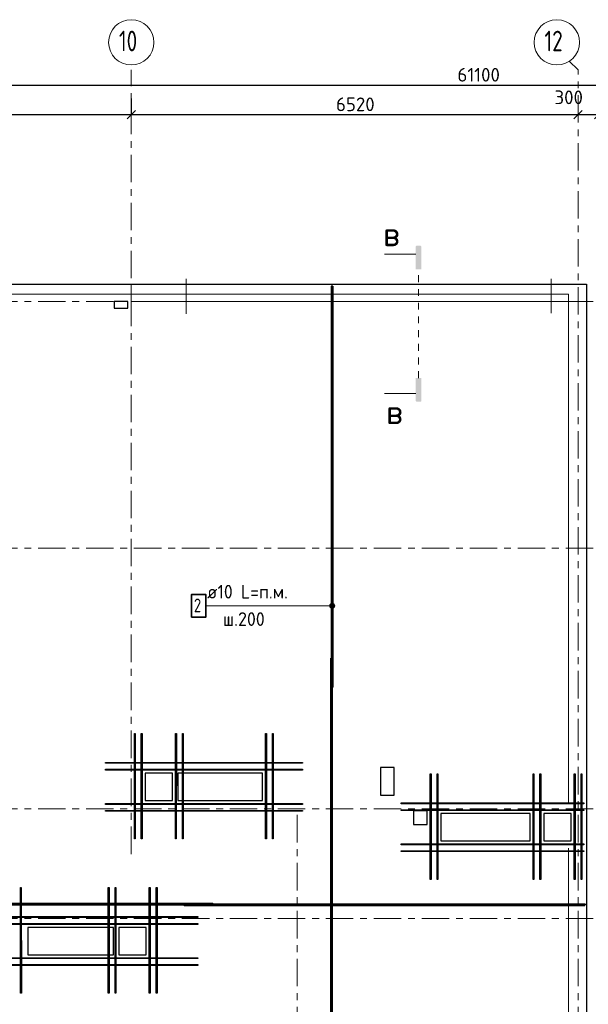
# Model space of a CAD drawing. Header units: metres. Extents: x -38 to 100, y -15 to 21.
# Tile 9 of 90: x 24 to 33, y 6 to 21. Entities that reach past the tile are written whole.
import ezdxf

# ---------------------------------------------------------------- set-up
doc = ezdxf.new("R2010")
doc.units = ezdxf.units.M
doc.header["$PDMODE"] = 65
for name, pattern in [('______11', [0.5, 0.4, -0.05, 0, -0.05]), ('______2', [0.27, 0.2, -0.07]), ('______3', [0.5, 0.4, -0.1]), ('______5', [1.1, 0.8, -0.1, 0.1, -0.1]), ('______9', [0.1, 0, -0.1])]:
    doc.linetypes.add(name, pattern=pattern)
for name, color, linetype, lineweight in [('XR$2$Осевая линия (1)', 7, '______5', 13), ('XR$2$Размерная линия (1)', 7, 'Continuous', 13), ('XR$3$Арм. стержнями нижней зоны', 180, 'Continuous', 35), ('XR$3$Арм.стержн. Доп. арматура', 180, 'Continuous', 35), ('XR$3$Балка (1)', 7, '______3', 13), ('XR$3$ВК__отв в полу 1-2 эт', 220, 'Continuous', 25), ('XR$3$Перекрытие (1)', 7, 'Continuous', 35), ('XR$5$Арм. стержнями верхней зоны', 180, 'Continuous', 35), ('XR$5$Арм. стержнями нижней зоны', 180, 'Continuous', 35), ('XR$5$Арм.стержн. Доп. арматура', 180, 'Continuous', 35), ('XR$5$Балка (1)', 7, '______3', 13), ('XR$5$Общий слой (1)_1', 7, 'Continuous', 13), ('XR$5$Перекрытие (1)', 7, 'Continuous', 35)]:
    doc.layers.add(name, color=color, linetype=linetype, lineweight=lineweight)
doc.styles.add('ISOCPEUR', font='txt')
doc.dimstyles.new('DIMSTYLE_3', dxfattribs={"dimtxt": 0.2, "dimasz": 0.2, "dimexe": 0, "dimexo": 0, "dimgap": 0.1, "dimtad": 2, "dimdec": 0, "dimlfac": 1000, "dimrnd": 5, "dimzin": 12, "dimdsep": 46, "dimtxsty": 'ISOCPEUR', "dimblk1": 'ALL_ML_STRICH', "dimblk2": 'ALL_ML_STRICH', "dimsah": 1, "dimcen": 0, "dimclrd": 7, "dimclre": 256, "dimclrt": 7, "dimadec": 0, "dimazin": 0, "dimtfac": 1, "dimtdec": 0, "dimtix": 1, "dimtmove": 2, "dimatfit": 3, "dimfxl": 0, "dimtzin": 0, "dimlwd": 0, "dimlwe": -3, "dimarcsym": 0})
doc.dimstyles.new('DIMSTYLE_5', dxfattribs={"dimtxt": 0.2, "dimasz": 0.2, "dimexe": 0, "dimexo": 0, "dimgap": 0.1, "dimtad": 2, "dimdec": 0, "dimlfac": 1000, "dimrnd": 5, "dimzin": 12, "dimdsep": 46, "dimtxsty": 'ISOCPEUR', "dimblk1": 'ALL_ML_STRICH', "dimblk2": 'ALL_ML_STRICH', "dimsah": 1, "dimcen": 0, "dimclrd": 7, "dimclre": 256, "dimclrt": 7, "dimadec": 0, "dimazin": 0, "dimtfac": 1, "dimtdec": 0, "dimtix": 1, "dimtmove": 2, "dimatfit": 3, "dimfxl": 0, "dimtvp": 1.2, "dimtzin": 0, "dimlwd": 0, "dimlwe": -3, "dimarcsym": 0})

# ---------------------------------------------------------------- blocks, each defined once
blk = doc.blocks.new('ALL_ML_STRICH')
at = {"color": 0, "linetype": 'ByBlock', "lineweight": -2}
for p, q in [((-1, 0), (0.5, 0)), ((-0.3, -0.3), (0.3, 0.3)), ((0, -0.5), (0, 0.5))]:
    blk.add_line(p, q, dxfattribs=at)
blk = doc.blocks.new('*D11')
at = {"layer": 'DEFPOINTS', "color": 7, "linetype": 'Continuous', "lineweight": 13, "transparency": 33554687}
for p in [(0.5, 19.557), (0.5, 19.377), (61.6, 17.12)]:
    blk.add_point(p, dxfattribs=at)
at = {"layer": 'XR$2$Размерная линия (1)', "color": 9, "linetype": 'Continuous', "lineweight": -2, "true_color": 0xc7c7c7, "transparency": 33554687}
for p, q in [((0.5, 19.357), (0.5, 19.557)), ((61.6, 17.14), (61.6, 19.557))]:
    blk.add_line(p, q, dxfattribs=at)
at = {"layer": 'XR$2$Размерная линия (1)', "color": 7, "linetype": 'Continuous', "lineweight": -2, "transparency": 33554687}
blk.add_line((0.5, 19.557), (61.6, 19.557), dxfattribs=at)
at = {"layer": 'XR$2$Размерная линия (1)', "color": 7, "linetype": 'Continuous', "lineweight": 13, "transparency": 33554687, "xscale": 0.2, "yscale": 0.2, "zscale": 0.2, "rotation": 180}
blk.add_blockref('ALL_ML_STRICH', (0.5, 19.557), dxfattribs=at)
at = {"layer": 'XR$2$Размерная линия (1)', "color": 7, "linetype": 'Continuous', "lineweight": 13, "transparency": 33554687, "xscale": 0.2, "yscale": 0.2, "zscale": 0.2}
blk.add_blockref('ALL_ML_STRICH', (61.6, 19.557), dxfattribs=at)
at = {"layer": 'XR$2$Размерная линия (1)', "color": 7, "linetype": 'Continuous', "lineweight": 13, "transparency": 33554687, "insert": (31.1, 19.707), "char_height": 0.2, "width": 1, "attachment_point": 5, "style": 'ISOCPEUR'}
blk.add_mtext('\\A1;{61100}', dxfattribs=at)
blk = doc.blocks.new('*D31')
at = {"layer": 'DEFPOINTS', "color": 7, "linetype": 'Continuous', "lineweight": 13, "transparency": 33554687}
for p in [(21.68, 19.379), (26.03, 19.379), (21.68, 19.126)]:
    blk.add_point(p, dxfattribs=at)
at = {"layer": 'XR$2$Размерная линия (1)', "color": 9, "linetype": 'Continuous', "lineweight": -2, "true_color": 0xc7c7c7, "transparency": 33554687}
for p, q in [((21.68, 19.359), (21.68, 19.126)), ((26.03, 19.359), (26.03, 19.126))]:
    blk.add_line(p, q, dxfattribs=at)
at = {"layer": 'XR$2$Размерная линия (1)', "color": 7, "linetype": 'Continuous', "lineweight": -2, "transparency": 33554687}
blk.add_line((21.68, 19.126), (26.03, 19.126), dxfattribs=at)
at = {"layer": 'XR$2$Размерная линия (1)', "color": 7, "linetype": 'Continuous', "lineweight": 13, "transparency": 33554687, "xscale": 0.2, "yscale": 0.2, "zscale": 0.2, "rotation": 180}
blk.add_blockref('ALL_ML_STRICH', (21.68, 19.126), dxfattribs=at)
at = {"layer": 'XR$2$Размерная линия (1)', "color": 7, "linetype": 'Continuous', "lineweight": 13, "transparency": 33554687, "xscale": 0.2, "yscale": 0.2, "zscale": 0.2}
blk.add_blockref('ALL_ML_STRICH', (26.03, 19.126), dxfattribs=at)
at = {"layer": 'XR$2$Размерная линия (1)', "color": 7, "linetype": 'Continuous', "lineweight": 13, "transparency": 33554687, "insert": (23.855, 19.276), "char_height": 0.2, "width": 0.8, "attachment_point": 5, "style": 'ISOCPEUR'}
blk.add_mtext('\\A1;{4350}', dxfattribs=at)
blk = doc.blocks.new('*D32')
at = {"layer": 'DEFPOINTS', "color": 7, "linetype": 'Continuous', "lineweight": 13, "transparency": 33554687}
for p in [(26.03, 19.379), (26.03, 19.126), (32.55, 19.135)]:
    blk.add_point(p, dxfattribs=at)
at = {"layer": 'XR$2$Размерная линия (1)', "color": 9, "linetype": 'Continuous', "lineweight": -2, "true_color": 0xc7c7c7, "transparency": 33554687}
for p, q in [((26.03, 19.359), (26.03, 19.126)), ((32.55, 19.126), (32.55, 19.126))]:
    blk.add_line(p, q, dxfattribs=at)
at = {"layer": 'XR$2$Размерная линия (1)', "color": 7, "linetype": 'Continuous', "lineweight": -2, "transparency": 33554687}
blk.add_line((26.03, 19.126), (32.55, 19.126), dxfattribs=at)
at = {"layer": 'XR$2$Размерная линия (1)', "color": 7, "linetype": 'Continuous', "lineweight": 13, "transparency": 33554687, "xscale": 0.2, "yscale": 0.2, "zscale": 0.2, "rotation": 180}
blk.add_blockref('ALL_ML_STRICH', (26.03, 19.126), dxfattribs=at)
at = {"layer": 'XR$2$Размерная линия (1)', "color": 7, "linetype": 'Continuous', "lineweight": 13, "transparency": 33554687, "xscale": 0.2, "yscale": 0.2, "zscale": 0.2}
blk.add_blockref('ALL_ML_STRICH', (32.55, 19.126), dxfattribs=at)
at = {"layer": 'XR$2$Размерная линия (1)', "color": 7, "linetype": 'Continuous', "lineweight": 13, "transparency": 33554687, "insert": (29.3, 19.276), "char_height": 0.2, "width": 0.8, "attachment_point": 5, "style": 'ISOCPEUR'}
blk.add_mtext('\\A1;{6520}', dxfattribs=at)
blk = doc.blocks.new('*D33')
at = {"layer": 'DEFPOINTS', "color": 7, "linetype": 'Continuous', "lineweight": 13, "transparency": 33554687}
for p in [(32.55, 19.135), (32.55, 19.126), (32.85, 19.135)]:
    blk.add_point(p, dxfattribs=at)
at = {"layer": 'XR$2$Размерная линия (1)', "color": 9, "linetype": 'Continuous', "lineweight": -2, "true_color": 0xc7c7c7, "transparency": 33554687}
for p, q in [((32.55, 19.126), (32.55, 19.126)), ((32.85, 19.126), (32.85, 19.126))]:
    blk.add_line(p, q, dxfattribs=at)
at = {"layer": 'XR$2$Размерная линия (1)', "color": 7, "linetype": 'Continuous', "lineweight": -2, "transparency": 33554687}
blk.add_line((32.55, 19.126), (32.85, 19.126), dxfattribs=at)
at = {"layer": 'XR$2$Размерная линия (1)', "color": 7, "linetype": 'Continuous', "lineweight": 13, "transparency": 33554687, "xscale": 0.2, "yscale": 0.2, "zscale": 0.2, "rotation": 180}
blk.add_blockref('ALL_ML_STRICH', (32.55, 19.126), dxfattribs=at)
at = {"layer": 'XR$2$Размерная линия (1)', "color": 7, "linetype": 'Continuous', "lineweight": 13, "transparency": 33554687, "xscale": 0.2, "yscale": 0.2, "zscale": 0.2}
blk.add_blockref('ALL_ML_STRICH', (32.85, 19.126), dxfattribs=at)
at = {"layer": 'XR$2$Размерная линия (1)', "color": 7, "linetype": 'Continuous', "lineweight": 13, "transparency": 33554687, "insert": (32.414, 19.378), "char_height": 0.2, "width": 0.6, "attachment_point": 5, "style": 'ISOCPEUR'}
blk.add_mtext('\\A1;{300}', dxfattribs=at)

msp = doc.modelspace()

# ---------------------------------------------------------------- hatches: boundary and pattern name
at = {"linetype": 'Continuous', "lineweight": 25, "true_color": 0x000000, "transparency": 33554687}
for points in [[(30.1813, 17.1969), (30.1818, 17.1994), (30.1826, 17.2018), (30.1837, 17.2041), (30.1852, 17.2063), (30.1868, 17.2082), (30.1888, 17.2099), (30.1909, 17.2113), (30.1932, 17.2124), (30.1956, 17.2132), (30.1981, 17.2137), (30.2007, 17.2139), (30.2452, 17.2139), (30.2477, 17.2137), (30.2502, 17.2132), (30.2527, 17.2124), (30.2549, 17.2113), (30.2571, 17.2099), (30.259, 17.2082), (30.2607, 17.2063), (30.2621, 17.2041), (30.2632, 17.2018), (30.264, 17.1994), (30.2645, 17.1969), (30.2647, 17.1944), (30.2647, 16.8694), (30.1811, 16.8694), (30.1811, 17.1944)], [(30.1813, 17.1969), (30.1818, 17.1994), (30.1826, 17.2018), (30.1837, 17.2041), (30.1852, 17.2063), (30.1868, 17.2082), (30.1888, 17.2099), (30.1909, 17.2113), (30.1932, 17.2124), (30.1956, 17.2132), (30.1981, 17.2137), (30.2007, 17.2139), (30.2452, 17.2139), (30.2477, 17.2137), (30.2502, 17.2132), (30.2527, 17.2124), (30.2549, 17.2113), (30.2571, 17.2099), (30.259, 17.2082), (30.2607, 17.2063), (30.2621, 17.2041), (30.2632, 17.2018), (30.264, 17.1994), (30.2645, 17.1969), (30.2647, 17.1944), (30.2647, 16.8694), (30.1811, 16.8694), (30.1811, 17.1944)], [(30.1813, 14.9539), (30.1811, 14.9565), (30.1811, 15.2815), (30.2647, 15.2815), (30.2647, 14.9565), (30.2645, 14.9539), (30.264, 14.9514), (30.2632, 14.949), (30.2621, 14.9467), (30.2607, 14.9446), (30.259, 14.9427), (30.2571, 14.941), (30.2549, 14.9396), (30.2527, 14.9384), (30.2502, 14.9376), (30.2477, 14.9371), (30.2452, 14.9369), (30.2007, 14.9369), (30.1981, 14.9371), (30.1956, 14.9376), (30.1932, 14.9384), (30.1909, 14.9396), (30.1888, 14.941), (30.1868, 14.9427), (30.1852, 14.9446), (30.1837, 14.9467), (30.1826, 14.949), (30.1818, 14.9514)], [(30.1813, 14.9539), (30.1811, 14.9565), (30.1811, 15.2815), (30.2647, 15.2815), (30.2647, 14.9565), (30.2645, 14.9539), (30.264, 14.9514), (30.2632, 14.949), (30.2621, 14.9467), (30.2607, 14.9446), (30.259, 14.9427), (30.2571, 14.941), (30.2549, 14.9396), (30.2527, 14.9384), (30.2502, 14.9376), (30.2477, 14.9371), (30.2452, 14.9369), (30.2007, 14.9369), (30.1981, 14.9371), (30.1956, 14.9376), (30.1932, 14.9384), (30.1909, 14.9396), (30.1888, 14.941), (30.1868, 14.9427), (30.1852, 14.9446), (30.1837, 14.9467), (30.1826, 14.949), (30.1818, 14.9514)]]:
    msp.add_hatch(color=18, dxfattribs=at).paths.add_polyline_path(points, flags=16)
at = {"layer": 'XR$5$Арм. стержнями верхней зоны', "linetype": 'Continuous', "lineweight": 13, "transparency": 33554687}
for points in [[(28.9303, 11.9414), (28.9303, 11.9789), (28.925, 11.9601)], [(28.9303, 11.9789), (28.9438, 11.9279), (28.9438, 11.9924)], [(28.9303, 11.9789), (28.9303, 11.9414), (28.9438, 11.9279)], [(28.9438, 11.9924), (28.9625, 11.9226), (28.9625, 11.9976)], [(28.9438, 11.9924), (28.9438, 11.9279), (28.9625, 11.9226)], [(28.9625, 11.9976), (28.9625, 11.9226), (28.9812, 11.9279)], [(28.9625, 11.9976), (28.9812, 11.9279), (28.9812, 11.9924)], [(28.9812, 11.9924), (28.9812, 11.9279), (28.9947, 11.9414)], [(28.9812, 11.9924), (28.9947, 11.9414), (28.9947, 11.9789)], [(28.9947, 11.9789), (28.9947, 11.9414), (29, 11.9601)]]:
    msp.add_hatch(color=7, dxfattribs=at).paths.add_polyline_path(points)

# ---------------------------------------------------------------- linework, layer by layer
at = {"color": 7, "linetype": 'Continuous', "lineweight": 13, "transparency": 33554687}
for p, q in [((30.1811, 17.0924), (29.7244, 17.0924)), ((30.1811, 17.0924), (29.7244, 17.0924)), ((30.1811, 15.0585), (29.7244, 15.0585)), ((30.1811, 15.0585), (29.7244, 15.0585))]:
    msp.add_line(p, q, dxfattribs=at)
at = {"color": 7, "linetype": '______9', "lineweight": 13, "transparency": 33554687}
msp.add_line((30.2229, 15.2815), (30.2229, 16.8694), dxfattribs=at)
msp.add_line((30.2229, 15.2815), (30.2229, 16.8694), dxfattribs=at)
at = {"color": 52, "linetype": 'Continuous', "lineweight": 13, "transparency": 33554687}
for p, q in [((26.8299, 16.7314), (26.8299, 16.2214)), ((32.1583, 16.7292), (32.1583, 16.2308))]:
    msp.add_line(p, q, dxfattribs=at)
at = {"layer": 'XR$2$Осевая линия (1)', "color": 253, "linetype": '______11', "lineweight": 13, "true_color": 0xa0a0a0, "transparency": 33554687}
for p, q in [((32.55, 19.78), (32.4227, 19.9073)), ((26.03, 8.34), (26.03, 19.78)), ((32.55, -3.39), (32.55, 19.78)), ((-2.63, 16.4), (62.6, 16.4)), ((-2.63, 12.8), (62.6, 12.8)), ((-2.63, 9), (62.6, 9)), ((28.45, -3.39), (28.45, 8.92)), ((-2.63, 7.4), (62.6, 7.4))]:
    msp.add_line(p, q, dxfattribs=at)
at = {"layer": 'XR$2$Осевая линия (1)', "color": 7, "linetype": 'Continuous', "lineweight": 13, "transparency": 33554687}
for centre in [(26.0304, 20.1801), (32.2404, 20.1801)]:
    msp.add_circle(centre, 0.3304, dxfattribs=at)
at = {"layer": 'XR$3$Арм. стержнями нижней зоны', "color": 4, "linetype": 'Continuous', "lineweight": 50, "transparency": 33554687}
for points in [[(27.22, 7.6051), (15.52, 7.6051), (15.52, 7.6151), (27.22, 7.6151), (27.22, 7.6051)], [(32.65, 7.5951), (26.8, 7.5951), (26.8, 7.6051), (32.65, 7.6051), (32.65, 7.5951)]]:
    msp.add_lwpolyline(points, dxfattribs=at)
at = {"layer": 'XR$3$Арм.стержн. Доп. арматура', "color": 34, "linetype": 'Continuous', "lineweight": 25, "transparency": 33554687}
for points in [[(26.0764, 8.5602), (26.0764, 10.1002), (26.0884, 10.1002), (26.0884, 8.5602), (26.0764, 8.5602)], [(26.0764, 8.5602), (26.0764, 10.1002), (26.0884, 10.1002), (26.0884, 8.5602), (26.0764, 8.5602)], [(26.1764, 8.5602), (26.1764, 10.1002), (26.1884, 10.1002), (26.1884, 8.5602), (26.1764, 8.5602)], [(26.1764, 8.5602), (26.1764, 10.1002), (26.1884, 10.1002), (26.1884, 8.5602), (26.1764, 8.5602)], [(26.676, 8.5603), (26.6761, 10.1003), (26.6881, 10.1003), (26.688, 8.5603), (26.676, 8.5603)], [(26.676, 8.5603), (26.6761, 10.1003), (26.6881, 10.1003), (26.688, 8.5603), (26.676, 8.5603)], [(26.776, 8.5603), (26.7761, 10.1003), (26.7881, 10.1003), (26.788, 8.5603), (26.776, 8.5603)], [(26.776, 8.5603), (26.7761, 10.1003), (26.7881, 10.1003), (26.788, 8.5603), (26.776, 8.5603)], [(25.6523, 9.6762), (27.2121, 9.6762), (27.2121, 9.6642), (25.6523, 9.6642), (25.6523, 9.6762)], [(25.6523, 9.6762), (27.2121, 9.6762), (27.2121, 9.6642), (25.6523, 9.6642), (25.6523, 9.6762)], [(25.6523, 9.5762), (27.2121, 9.5762), (27.2121, 9.5642), (25.6523, 9.5642), (25.6523, 9.5762)], [(25.6523, 9.5762), (27.2121, 9.5762), (27.2121, 9.5642), (25.6523, 9.5642), (25.6523, 9.5762)], [(31.894, 7.9702), (31.894, 9.5102), (31.906, 9.5102), (31.906, 7.9702), (31.894, 7.9702)], [(31.894, 7.9702), (31.894, 9.5102), (31.906, 9.5102), (31.906, 7.9702), (31.894, 7.9702)], [(31.894, 7.9702), (31.894, 9.5102), (31.906, 9.5102), (31.906, 7.9702), (31.894, 7.9702)], [(31.894, 7.9702), (31.894, 9.5102), (31.906, 9.5102), (31.906, 7.9702), (31.894, 7.9702)], [(31.994, 7.9702), (31.994, 9.5102), (32.006, 9.5102), (32.006, 7.9702), (31.994, 7.9702)], [(31.994, 7.9702), (31.994, 9.5102), (32.006, 9.5102), (32.006, 7.9702), (31.994, 7.9702)], [(31.994, 7.9702), (31.994, 9.5102), (32.006, 9.5102), (32.006, 7.9702), (31.994, 7.9702)], [(31.994, 7.9702), (31.994, 9.5102), (32.006, 9.5102), (32.006, 7.9702), (31.994, 7.9702)], [(32.494, 7.9702), (32.494, 9.5102), (32.506, 9.5102), (32.506, 7.9702), (32.494, 7.9702)], [(32.494, 7.9702), (32.494, 9.5102), (32.506, 9.5102), (32.506, 7.9702), (32.494, 7.9702)], [(32.494, 7.9702), (32.494, 9.5102), (32.506, 9.5102), (32.506, 7.9702), (32.494, 7.9702)], [(32.494, 7.9702), (32.494, 9.5102), (32.506, 9.5102), (32.506, 7.9702), (32.494, 7.9702)], [(32.594, 7.9702), (32.594, 9.5102), (32.606, 9.5102), (32.606, 7.9702), (32.594, 7.9702)], [(32.594, 7.9702), (32.594, 9.5102), (32.606, 9.5102), (32.606, 7.9702), (32.594, 7.9702)], [(32.594, 7.9702), (32.594, 9.5102), (32.606, 9.5102), (32.606, 7.9702), (32.594, 7.9702)], [(32.594, 7.9702), (32.594, 9.5102), (32.606, 9.5102), (32.606, 7.9702), (32.594, 7.9702)], [(25.6523, 9.0763), (27.2121, 9.0763), (27.2121, 9.0643), (25.6523, 9.0643), (25.6523, 9.0763)], [(25.6523, 9.0763), (27.2121, 9.0763), (27.2121, 9.0643), (25.6523, 9.0643), (25.6523, 9.0763)], [(32.6351, 9.0742), (31.5501, 9.0743), (31.5501, 9.0863), (32.6351, 9.0862), (32.6351, 9.0742)], [(32.6351, 9.0742), (31.5501, 9.0743), (31.5501, 9.0863), (32.6351, 9.0862), (32.6351, 9.0742)], [(25.6523, 8.9763), (27.2121, 8.9763), (27.2121, 8.9643), (25.6523, 8.9643), (25.6523, 8.9763)], [(25.6523, 8.9763), (27.2121, 8.9763), (27.2121, 8.9643), (25.6523, 8.9643), (25.6523, 8.9763)], [(32.6351, 8.9742), (31.5501, 8.9743), (31.5501, 8.9863), (32.6351, 8.9862), (32.6351, 8.9742)], [(32.6351, 8.9742), (31.5501, 8.9743), (31.5501, 8.9863), (32.6351, 8.9862), (32.6351, 8.9742)], [(32.6351, 8.4744), (31.5501, 8.4744), (31.5501, 8.4864), (32.6351, 8.4864), (32.6351, 8.4744)], [(32.6351, 8.4744), (31.5501, 8.4744), (31.5501, 8.4864), (32.6351, 8.4864), (32.6351, 8.4744)], [(32.6351, 8.3744), (31.5501, 8.3744), (31.5501, 8.3864), (32.6351, 8.3864), (32.6351, 8.3744)], [(32.6351, 8.3744), (31.5501, 8.3744), (31.5501, 8.3864), (32.6351, 8.3864), (32.6351, 8.3744)], [(25.6942, 6.3102), (25.6941, 7.8502), (25.7061, 7.8502), (25.7062, 6.3102), (25.6942, 6.3102)], [(25.6942, 6.3102), (25.6941, 7.8502), (25.7061, 7.8502), (25.7062, 6.3102), (25.6942, 6.3102)], [(25.7942, 6.3102), (25.7941, 7.8502), (25.8061, 7.8502), (25.8062, 6.3102), (25.7942, 6.3102)], [(25.7942, 6.3102), (25.7941, 7.8502), (25.8061, 7.8502), (25.8062, 6.3102), (25.7942, 6.3102)], [(26.294, 6.3102), (26.294, 7.8502), (26.306, 7.8502), (26.306, 6.3102), (26.294, 6.3102)], [(26.294, 6.3102), (26.294, 7.8502), (26.306, 7.8502), (26.306, 6.3102), (26.294, 6.3102)], [(26.394, 6.3102), (26.394, 7.8502), (26.406, 7.8502), (26.406, 6.3102), (26.394, 6.3102)], [(26.394, 6.3102), (26.394, 7.8502), (26.406, 7.8502), (26.406, 6.3102), (26.394, 6.3102)], [(25.1601, 7.4262), (27.0001, 7.4262), (27.0001, 7.4142), (25.1601, 7.4142), (25.1601, 7.4262)], [(25.1601, 7.4262), (27.0001, 7.4262), (27.0001, 7.4142), (25.1601, 7.4142), (25.1601, 7.4262)], [(25.1601, 7.3262), (27.0001, 7.3262), (27.0001, 7.3142), (25.1601, 7.3142), (25.1601, 7.3262)], [(25.1601, 7.3262), (27.0001, 7.3262), (27.0001, 7.3142), (25.1601, 7.3142), (25.1601, 7.3262)], [(25.1601, 6.8263), (27.0001, 6.8263), (27.0001, 6.8143), (25.1601, 6.8143), (25.1601, 6.8263)], [(25.1601, 6.8263), (27.0001, 6.8263), (27.0001, 6.8143), (25.1601, 6.8143), (25.1601, 6.8263)], [(25.1601, 6.7263), (27.0001, 6.7263), (27.0001, 6.7143), (25.1601, 6.7143), (25.1601, 6.7263)], [(25.1601, 6.7263), (27.0001, 6.7263), (27.0001, 6.7143), (25.1601, 6.7143), (25.1601, 6.7263)]]:
    msp.add_lwpolyline(points, dxfattribs=at)
at = {"layer": 'XR$3$Балка (1)', "color": 7, "linetype": '______2', "lineweight": 25, "transparency": 33554687}
for p, q in [((26.03, 16.6502), (32.675, 16.6502)), ((32.675, 16.6502), (32.675, 16.4002))]:
    msp.add_line(p, q, dxfattribs=at)
at = {"layer": 'XR$3$ВК__отв в полу 1-2 эт', "color": 7, "linetype": 'Continuous', "lineweight": 13, "transparency": 33554687}
for points in [[(0.4913, -0.2255), (0.4913, 16.4945), (18.9313, 16.4945), (18.9313, 12.1345), (21.7613, 12.1345), (21.7613, 11.6345), (23.8313, 11.6345), (23.8313, 16.5045), (32.4113, 16.5045), (32.4113, 9.0745)], [(32.4113, 8.4245), (32.4113, -0.0255), (0.2713, -0.0255)]]:
    msp.add_lwpolyline(points, dxfattribs=at)
at = {"layer": 'XR$3$Перекрытие (1)', "color": 7, "linetype": 'Continuous', "lineweight": 25, "transparency": 33554687}
for p, q in [((23.6503, 16.6502), (26.03, 16.6502)), ((25.78, 16.4003), (25.78, 16.3003)), ((25.98, 16.4003), (25.78, 16.4003)), ((25.98, 16.3003), (25.98, 16.4003)), ((32.675, 16.4002), (32.675, -0.25)), ((25.78, 16.3003), (25.98, 16.3003)), ((26.232, 9.5202), (26.232, 9.1202)), ((26.632, 9.5202), (26.232, 9.5202)), ((26.632, 9.1202), (26.632, 9.5202)), ((29.6691, 9.6002), (29.6691, 9.2003)), ((29.8691, 9.6002), (29.6691, 9.6002)), ((29.8691, 9.2003), (29.8691, 9.6002)), ((29.6691, 9.2003), (29.8691, 9.2003)), ((26.232, 9.1202), (26.632, 9.1202)), ((30.15, 8.9702), (30.15, 8.7702)), ((30.35, 8.9702), (30.15, 8.9702)), ((30.35, 8.7702), (30.35, 8.9702)), ((32.0501, 8.9302), (32.0501, 8.5302)), ((32.4501, 8.9302), (32.0501, 8.9302)), ((32.4501, 8.5302), (32.4501, 8.9302)), ((30.15, 8.7702), (30.35, 8.7702)), ((32.0501, 8.5302), (32.4501, 8.5302)), ((25.8501, 7.2702), (25.8501, 6.8702)), ((26.2501, 7.2702), (25.8501, 7.2702)), ((26.2501, 6.8702), (26.2501, 7.2702)), ((25.8501, 6.8702), (26.2501, 6.8702))]:
    msp.add_line(p, q, dxfattribs=at)
at = {"layer": 'XR$3$Перекрытие (1)', "color": 7, "linetype": '______2', "lineweight": 18, "transparency": 33554687}
for p, q in [((26.03, 16.4002), (26.03, 16.6502)), ((32.675, 16.4002), (26.03, 16.4002))]:
    msp.add_line(p, q, dxfattribs=at)
at = {"layer": 'XR$5$Арм. стержнями верхней зоны', "color": 7, "linetype": 'Continuous', "lineweight": 13, "transparency": 33554687}
for p, q in [((27.1176, 11.9601), (28.3976, 11.9601)), ((28.3976, 11.9601), (28.9625, 11.9601)), ((28.925, 11.9601), (28.925, 11.9601)), ((28.9625, 11.9976), (28.9625, 11.9976)), ((28.9625, 11.9226), (28.9625, 11.9226)), ((29, 11.9601), (29, 11.9601))]:
    msp.add_line(p, q, dxfattribs=at)
at = {"layer": 'XR$5$Арм. стержнями верхней зоны', "color": 4, "linetype": 'Continuous', "lineweight": 50, "transparency": 33554687}
for points in [[(28.9675, 16.6252), (28.9675, 10.7752), (28.9575, 10.7752), (28.9575, 16.6252), (28.9675, 16.6252)], [(28.9575, 11.1952), (28.9575, -0.2248), (28.9475, -0.2248), (28.9475, 11.1952), (28.9575, 11.1952)]]:
    msp.add_lwpolyline(points, dxfattribs=at)
at = {"layer": 'XR$5$Арм. стержнями верхней зоны', "color": 7, "linetype": 'Continuous', "lineweight": 35, "transparency": 33554687}
msp.add_lwpolyline([(26.9109, 11.7935), (27.1176, 11.7935), (27.1176, 12.1268), (26.9109, 12.1268), (26.9109, 11.7935)], dxfattribs=at)
at = {"layer": 'XR$5$Арм. стержнями верхней зоны', "color": 7, "linetype": 'Continuous', "lineweight": 13, "transparency": 33554687}
msp.add_circle((28.9625, 11.9601), 0.0375, dxfattribs=at)
at = {"layer": 'XR$5$Арм. стержнями нижней зоны', "color": 4, "linetype": 'Continuous', "lineweight": 50, "transparency": 33554687}
for points in [[(27.22, 7.6051), (15.52, 7.6051), (15.52, 7.6151), (27.22, 7.6151), (27.22, 7.6051)], [(32.65, 7.5951), (26.8, 7.5951), (26.8, 7.6051), (32.65, 7.6051), (32.65, 7.5951)]]:
    msp.add_lwpolyline(points, dxfattribs=at)
at = {"layer": 'XR$5$Арм.стержн. Доп. арматура', "color": 34, "linetype": 'Continuous', "lineweight": 25, "transparency": 33554687}
for points in [[(26.0764, 8.5602), (26.0764, 10.1002), (26.0884, 10.1002), (26.0884, 8.5602), (26.0764, 8.5602)], [(26.0764, 8.5602), (26.0764, 10.1002), (26.0884, 10.1002), (26.0884, 8.5602), (26.0764, 8.5602)], [(26.1764, 8.5602), (26.1764, 10.1002), (26.1884, 10.1002), (26.1884, 8.5602), (26.1764, 8.5602)], [(26.1764, 8.5602), (26.1764, 10.1002), (26.1884, 10.1002), (26.1884, 8.5602), (26.1764, 8.5602)], [(26.6757, 8.5602), (26.6757, 10.1002), (26.6877, 10.1002), (26.6877, 8.5602), (26.6757, 8.5602)], [(26.6757, 8.5602), (26.6757, 10.1002), (26.6877, 10.1002), (26.6877, 8.5602), (26.6757, 8.5602)], [(27.9912, 8.5602), (27.9913, 10.1002), (28.0033, 10.1002), (28.0032, 8.5602), (27.9912, 8.5602)], [(27.9912, 8.5602), (27.9913, 10.1002), (28.0033, 10.1002), (28.0032, 8.5602), (27.9912, 8.5602)], [(28.0912, 8.5602), (28.0913, 10.1002), (28.1033, 10.1002), (28.1032, 8.5602), (28.0912, 8.5602)], [(28.0912, 8.5602), (28.0913, 10.1002), (28.1033, 10.1002), (28.1032, 8.5602), (28.0912, 8.5602)], [(25.6523, 9.6762), (28.5273, 9.6762), (28.5273, 9.6642), (25.6523, 9.6642), (25.6523, 9.6762)], [(25.6523, 9.6762), (28.5273, 9.6762), (28.5273, 9.6642), (25.6523, 9.6642), (25.6523, 9.6762)], [(25.6523, 9.5762), (28.5273, 9.5762), (28.5273, 9.5642), (25.6523, 9.5642), (25.6523, 9.5762)], [(25.6523, 9.5762), (28.5273, 9.5762), (28.5273, 9.5642), (25.6523, 9.5642), (25.6523, 9.5762)], [(30.3942, 7.9703), (30.3941, 9.5103), (30.4061, 9.5103), (30.4062, 7.9703), (30.3942, 7.9703)], [(30.3942, 7.9703), (30.3941, 9.5103), (30.4061, 9.5103), (30.4062, 7.9703), (30.3942, 7.9703)], [(30.4942, 7.9703), (30.4941, 9.5103), (30.5061, 9.5103), (30.5062, 7.9703), (30.4942, 7.9703)], [(30.4942, 7.9703), (30.4941, 9.5103), (30.5061, 9.5103), (30.5062, 7.9703), (30.4942, 7.9703)], [(31.8942, 7.9702), (31.8941, 9.5102), (31.9061, 9.5102), (31.9062, 7.9702), (31.8942, 7.9702)], [(31.8942, 7.9702), (31.8941, 9.5102), (31.9061, 9.5102), (31.9062, 7.9702), (31.8942, 7.9702)], [(31.9942, 7.9702), (31.9941, 9.5102), (32.0061, 9.5102), (32.0062, 7.9702), (31.9942, 7.9702)], [(31.9942, 7.9702), (31.9941, 9.5102), (32.0061, 9.5102), (32.0062, 7.9702), (31.9942, 7.9702)], [(32.494, 7.9702), (32.494, 9.5102), (32.506, 9.5102), (32.506, 7.9702), (32.494, 7.9702)], [(32.494, 7.9702), (32.494, 9.5102), (32.506, 9.5102), (32.506, 7.9702), (32.494, 7.9702)], [(32.594, 7.9702), (32.594, 9.5102), (32.606, 9.5102), (32.606, 7.9702), (32.594, 7.9702)], [(32.594, 7.9702), (32.594, 9.5102), (32.606, 9.5102), (32.606, 7.9702), (32.594, 7.9702)], [(25.6523, 9.0763), (28.5273, 9.0763), (28.5273, 9.0643), (25.6523, 9.0643), (25.6523, 9.0763)], [(25.6523, 9.0763), (28.5273, 9.0763), (28.5273, 9.0643), (25.6523, 9.0643), (25.6523, 9.0763)], [(32.6351, 9.0742), (29.9701, 9.0743), (29.9701, 9.0863), (32.6351, 9.0862), (32.6351, 9.0742)], [(32.6351, 9.0742), (29.9701, 9.0743), (29.9701, 9.0863), (32.6351, 9.0862), (32.6351, 9.0742)], [(25.6523, 8.9763), (28.5273, 8.9763), (28.5273, 8.9643), (25.6523, 8.9643), (25.6523, 8.9763)], [(25.6523, 8.9763), (28.5273, 8.9763), (28.5273, 8.9643), (25.6523, 8.9643), (25.6523, 8.9763)], [(32.6351, 8.9742), (29.9701, 8.9743), (29.9701, 8.9863), (32.6351, 8.9862), (32.6351, 8.9742)], [(32.6351, 8.9742), (29.9701, 8.9743), (29.9701, 8.9863), (32.6351, 8.9862), (32.6351, 8.9742)], [(32.6351, 8.4744), (29.9701, 8.4744), (29.9701, 8.4864), (32.6351, 8.4864), (32.6351, 8.4744)], [(32.6351, 8.4744), (29.9701, 8.4744), (29.9701, 8.4864), (32.6351, 8.4864), (32.6351, 8.4744)], [(32.6351, 8.3744), (29.9701, 8.3744), (29.9701, 8.3864), (32.6351, 8.3864), (32.6351, 8.3744)], [(32.6351, 8.3744), (29.9701, 8.3744), (29.9701, 8.3864), (32.6351, 8.3864), (32.6351, 8.3744)], [(24.4142, 6.3102), (24.4141, 7.8502), (24.4261, 7.8502), (24.4262, 6.3102), (24.4142, 6.3102)], [(24.4142, 6.3102), (24.4141, 7.8502), (24.4261, 7.8502), (24.4262, 6.3102), (24.4142, 6.3102)], [(25.7942, 6.3102), (25.7941, 7.8502), (25.8061, 7.8502), (25.8062, 6.3102), (25.7942, 6.3102)], [(25.7942, 6.3102), (25.7941, 7.8502), (25.8061, 7.8502), (25.8062, 6.3102), (25.7942, 6.3102)], [(26.294, 6.3102), (26.294, 7.8502), (26.306, 7.8502), (26.306, 6.3102), (26.294, 6.3102)], [(26.294, 6.3102), (26.294, 7.8502), (26.306, 7.8502), (26.306, 6.3102), (26.294, 6.3102)], [(26.394, 6.3102), (26.394, 7.8502), (26.406, 7.8502), (26.406, 6.3102), (26.394, 6.3102)], [(26.394, 6.3102), (26.394, 7.8502), (26.406, 7.8502), (26.406, 6.3102), (26.394, 6.3102)], [(23.8901, 7.4262), (26.8301, 7.4262), (26.8301, 7.4142), (23.8901, 7.4142), (23.8901, 7.4262)], [(23.8901, 7.4262), (26.8301, 7.4262), (26.8301, 7.4142), (23.8901, 7.4142), (23.8901, 7.4262)], [(23.8901, 7.3262), (26.8301, 7.3262), (26.8301, 7.3142), (23.8901, 7.3142), (23.8901, 7.3262)], [(23.8901, 7.3262), (26.8301, 7.3262), (26.8301, 7.3142), (23.8901, 7.3142), (23.8901, 7.3262)], [(23.8901, 6.8263), (26.8301, 6.8263), (26.8301, 6.8143), (23.8901, 6.8143), (23.8901, 6.8263)], [(23.8901, 6.8263), (26.8301, 6.8263), (26.8301, 6.8143), (23.8901, 6.8143), (23.8901, 6.8263)], [(23.8901, 6.7263), (26.8301, 6.7263), (26.8301, 6.7143), (23.8901, 6.7143), (23.8901, 6.7263)], [(23.8901, 6.7263), (26.8301, 6.7263), (26.8301, 6.7143), (23.8901, 6.7143), (23.8901, 6.7263)]]:
    msp.add_lwpolyline(points, dxfattribs=at)
at = {"layer": 'XR$5$Балка (1)', "color": 7, "linetype": '______2', "lineweight": 18, "transparency": 33554687}
for p, q in [((26.03, 16.6502), (26.03, 16.4002)), ((26.03, 16.4002), (32.675, 16.4002))]:
    msp.add_line(p, q, dxfattribs=at)
at = {"layer": 'XR$5$Общий слой (1)_1', "color": 7, "linetype": 'Continuous', "lineweight": 13, "transparency": 33554687}
for points in [[(0.4913, -0.2255), (0.4913, 16.4945), (18.9313, 16.4945), (18.9313, 12.1345), (21.7613, 12.1345), (21.7613, 11.6345), (23.8313, 11.6345), (23.8313, 16.5045), (32.4113, 16.5045), (32.4113, 9.0745)], [(32.4113, 8.4245), (32.4113, -0.0255), (0.2713, -0.0255)]]:
    msp.add_lwpolyline(points, dxfattribs=at)
at = {"layer": 'XR$5$Перекрытие (1)', "color": 7, "linetype": 'Continuous', "lineweight": 25, "transparency": 33554687}
for p, q in [((23.6503, 16.6502), (32.675, 16.6502)), ((32.675, 16.6502), (32.675, -0.25)), ((25.98, 16.4003), (25.78, 16.4002)), ((25.78, 16.4002), (25.78, 16.3003)), ((25.98, 16.3004), (25.98, 16.4003)), ((25.78, 16.3003), (25.98, 16.3004)), ((26.632, 9.5203), (26.232, 9.5202)), ((26.232, 9.5202), (26.232, 9.1202)), ((26.632, 9.1203), (26.632, 9.5203)), ((26.7123, 9.5202), (26.7123, 9.1202)), ((27.9473, 9.5202), (26.7123, 9.5202)), ((27.9473, 9.1202), (27.9473, 9.5202)), ((29.6691, 9.6002), (29.6691, 9.2002)), ((29.8691, 9.6002), (29.6691, 9.6002)), ((29.8691, 9.2003), (29.8691, 9.6002)), ((29.6691, 9.2002), (29.8691, 9.2003)), ((26.232, 9.1202), (26.632, 9.1203)), ((26.7123, 9.1202), (27.9473, 9.1202)), ((30.15, 8.9702), (30.15, 8.7702)), ((30.35, 8.9702), (30.15, 8.9702)), ((30.35, 8.7702), (30.35, 8.9702)), ((30.55, 8.9302), (30.55, 8.5302)), ((31.85, 8.9302), (30.55, 8.9302)), ((31.85, 8.5302), (31.85, 8.9302)), ((32.0501, 8.9302), (32.0501, 8.5302)), ((32.4501, 8.9302), (32.0501, 8.9302)), ((32.4501, 8.5302), (32.4501, 8.9302)), ((30.15, 8.7702), (30.35, 8.7702)), ((30.55, 8.5302), (31.85, 8.5302)), ((32.0501, 8.5302), (32.4501, 8.5302)), ((24.52, 7.2702), (24.52, 6.8702)), ((25.77, 7.2702), (24.52, 7.2702)), ((25.77, 6.8702), (25.77, 7.2702)), ((25.8501, 7.2702), (25.8501, 6.8702)), ((26.2501, 7.2702), (25.8501, 7.2702)), ((26.2501, 6.8702), (26.2501, 7.2702)), ((24.52, 6.8702), (25.77, 6.8702)), ((25.8501, 6.8702), (26.2501, 6.8702))]:
    msp.add_line(p, q, dxfattribs=at)

# ---------------------------------------------------------------- texts
at = {"color": 7, "linetype": 'Continuous', "lineweight": 13, "transparency": 33554687, "char_height": 0.35, "width": 0.381111, "attachment_point": 5, "style": 'ISOCPEUR'}
for insert in [(29.827, 17.3814), (29.827, 17.3814), (29.8714, 14.7862), (29.8714, 14.7862)]:
    msp.add_mtext('\\A1;{\\fISOCPEUR|i0|b0;\\H0.350000;\\W1.000000;\\C7;в}\\P', dxfattribs=dict(at, insert=insert))
at = {"layer": 'XR$2$Осевая линия (1)', "color": 7, "linetype": 'Continuous', "lineweight": 13, "transparency": 33554687, "char_height": 0.3, "width": 0.472281, "attachment_point": 7, "style": 'ISOCPEUR'}
for s, insert in [('\\W0.75;10', (25.8504, 20.0496)), ('\\W0.75;12', (32.0604, 20.0496))]:
    msp.add_mtext(s, dxfattribs=dict(at, insert=insert))
at = {"layer": 'XR$5$Арм. стержнями верхней зоны', "color": 7, "linetype": 'Continuous', "lineweight": 25, "transparency": 33554687, "char_height": 0.2, "attachment_point": 7, "style": 'ISOCPEUR'}
for s, insert, width in [('\\W0.94;ø10 L=п.м.', (27.1376, 12.0668), 1.333221), ('\\W0.78;2', (26.9442, 11.8668), 0.217605), ('\\W0.95;ш.200 ', (27.3676, 11.6668), 0.874664)]:
    msp.add_mtext(s, dxfattribs=dict(at, insert=insert, width=width))

# ---------------------------------------------------------------- dimensions: what is measured, and where the dimension line sits
at = {"layer": 'XR$2$Размерная линия (1)', "color": 7, "linetype": 'Continuous', "lineweight": 13, "transparency": 33554687}
for base, p1, p2, dimstyle, picture, middle in [((61.6, 19.5574), (0.5, 19.3568), (61.6, 17.1397), 'DIMSTYLE_3', '*D11', (31.1, 19.7074)), ((26.03, 19.1261), (21.68, 19.359), (26.03, 19.359), 'DIMSTYLE_3', '*D31', (23.855, 19.2761)), ((32.55, 19.1261), (26.03, 19.359), (32.55, 19.1261), 'DIMSTYLE_3', '*D32', (29.3, 19.2761)), ((32.85, 19.1261), (32.55, 19.1261), (32.85, 19.1261), 'DIMSTYLE_5', '*D33', (32.4139, 19.3782))]:
    dim = msp.add_linear_dim(base=base, p1=p1, p2=p2, dimstyle=dimstyle, override={"dimpost": '<>', "dimclrd": 7, "dimclre": 9, "dimclrt": 7, "dimlwd": 0, "dimlwe": 65533}, dxfattribs=at)
    dim.commit()
    dim.dimension.update_dxf_attribs({"geometry": picture, "text_midpoint": middle, "dimtype": 160})

doc.saveas('drawing.dxf')
